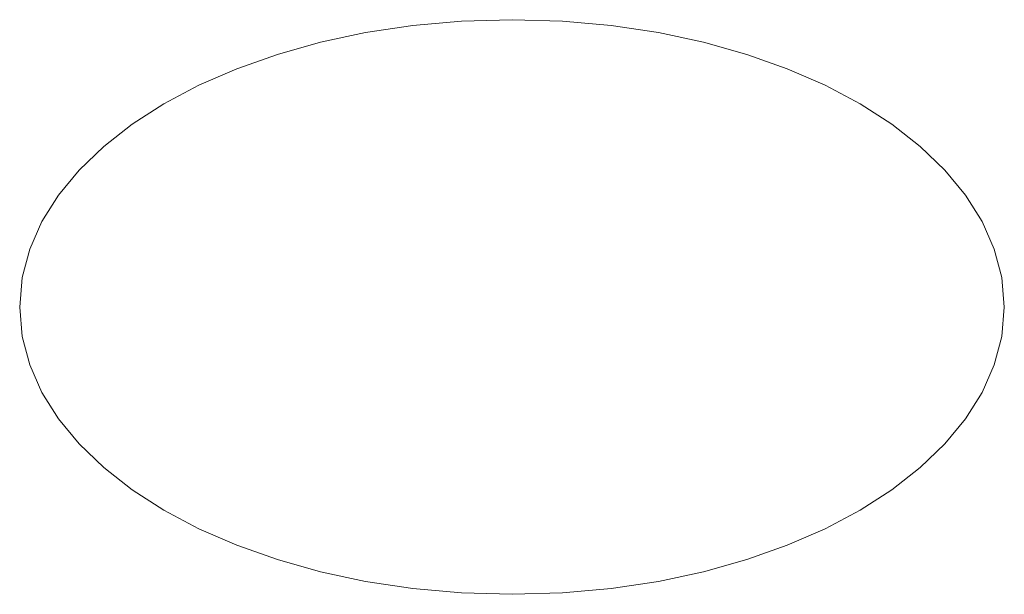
# Model space of a CAD drawing. Header units: millimetres. Extents: x -3260 to 608, y -1134 to 899.
# Tile 1 of 256: x -3260 to -3248, y -1059 to -1052. Entities that reach past the tile are written whole.
import ezdxf

# ---------------------------------------------------------------- set-up
doc = ezdxf.new("R2010")
doc.units = ezdxf.units.MM
doc.header["$MEASUREMENT"] = 0
doc.layers.add('Layer 1', color=7, linetype='Continuous')

msp = doc.modelspace()

# ---------------------------------------------------------------- linework, layer by layer
at = {"layer": 'Layer 1', "color": 1, "lineweight": 0}
msp.add_open_spline([(-3247.9545, -1055.6463), (-3247.9545, -1055.6463), (-3247.9849, -1055.997), (-3247.9849, -1055.997), (-3247.9849, -1055.997), (-3247.9849, -1055.997), (-3248.0739, -1056.3376), (-3248.0739, -1056.3376), (-3248.0739, -1056.3376), (-3248.0739, -1056.3376), (-3248.2188, -1056.6663), (-3248.2188, -1056.6663), (-3248.2188, -1056.6663), (-3248.2188, -1056.6663), (-3248.4165, -1056.9815), (-3248.4165, -1056.9815), (-3248.4165, -1056.9815), (-3248.4165, -1056.9815), (-3248.6641, -1057.2813), (-3248.6641, -1057.2813), (-3248.6641, -1057.2813), (-3248.6641, -1057.2813), (-3248.9586, -1057.5641), (-3248.9586, -1057.5641), (-3248.9586, -1057.5641), (-3248.9586, -1057.5641), (-3249.2971, -1057.8282), (-3249.2971, -1057.8282), (-3249.2971, -1057.8282), (-3249.2971, -1057.8282), (-3249.6765, -1058.0717), (-3249.6765, -1058.0717), (-3249.6765, -1058.0717), (-3249.6765, -1058.0717), (-3250.0941, -1058.2932), (-3250.0941, -1058.2932), (-3250.0941, -1058.2932), (-3250.0941, -1058.2932), (-3250.5467, -1058.4906), (-3250.5467, -1058.4906), (-3250.5467, -1058.4906), (-3250.5467, -1058.4906), (-3251.0314, -1058.6624), (-3251.0314, -1058.6624), (-3251.0314, -1058.6624), (-3251.0314, -1058.6624), (-3251.5454, -1058.8069), (-3251.5454, -1058.8069), (-3251.5454, -1058.8069), (-3251.5454, -1058.8069), (-3252.0856, -1058.9222), (-3252.0856, -1058.9222), (-3252.0856, -1058.9222), (-3252.0856, -1058.9222), (-3252.649, -1059.0067), (-3252.649, -1059.0067), (-3252.649, -1059.0067), (-3252.649, -1059.0067), (-3253.2328, -1059.0587), (-3253.2328, -1059.0587), (-3253.2328, -1059.0587), (-3253.2328, -1059.0587), (-3253.8339, -1059.0764), (-3253.8339, -1059.0764), (-3253.8339, -1059.0764), (-3253.8339, -1059.0764), (-3254.4351, -1059.0587), (-3254.4351, -1059.0587), (-3254.4351, -1059.0587), (-3254.4351, -1059.0587), (-3255.0189, -1059.0067), (-3255.0189, -1059.0067), (-3255.0189, -1059.0067), (-3255.0189, -1059.0067), (-3255.5823, -1058.9222), (-3255.5823, -1058.9222), (-3255.5823, -1058.9222), (-3255.5823, -1058.9222), (-3256.1224, -1058.8069), (-3256.1224, -1058.8069), (-3256.1224, -1058.8069), (-3256.1224, -1058.8069), (-3256.6364, -1058.6624), (-3256.6364, -1058.6624), (-3256.6364, -1058.6624), (-3256.6364, -1058.6624), (-3257.1212, -1058.4906), (-3257.1212, -1058.4906), (-3257.1212, -1058.4906), (-3257.1212, -1058.4906), (-3257.5738, -1058.2932), (-3257.5738, -1058.2932), (-3257.5738, -1058.2932), (-3257.5738, -1058.2932), (-3257.9913, -1058.0717), (-3257.9913, -1058.0717), (-3257.9913, -1058.0717), (-3257.9913, -1058.0717), (-3258.3708, -1057.8282), (-3258.3708, -1057.8282), (-3258.3708, -1057.8282), (-3258.3708, -1057.8282), (-3258.7092, -1057.5641), (-3258.7092, -1057.5641), (-3258.7092, -1057.5641), (-3258.7092, -1057.5641), (-3259.0037, -1057.2813), (-3259.0037, -1057.2813), (-3259.0037, -1057.2813), (-3259.0037, -1057.2813), (-3259.2513, -1056.9815), (-3259.2513, -1056.9815), (-3259.2513, -1056.9815), (-3259.2513, -1056.9815), (-3259.449, -1056.6663), (-3259.449, -1056.6663), (-3259.449, -1056.6663), (-3259.449, -1056.6663), (-3259.5939, -1056.3376), (-3259.5939, -1056.3376), (-3259.5939, -1056.3376), (-3259.5939, -1056.3376), (-3259.683, -1055.997), (-3259.683, -1055.997), (-3259.683, -1055.997), (-3259.683, -1055.997), (-3259.7134, -1055.6463), (-3259.7134, -1055.6463), (-3259.7134, -1055.6463), (-3259.7134, -1055.6463), (-3259.683, -1055.2956), (-3259.683, -1055.2956), (-3259.683, -1055.2956), (-3259.683, -1055.2956), (-3259.5939, -1054.955), (-3259.5939, -1054.955), (-3259.5939, -1054.955), (-3259.5939, -1054.955), (-3259.449, -1054.6263), (-3259.449, -1054.6263), (-3259.449, -1054.6263), (-3259.449, -1054.6263), (-3259.2513, -1054.3112), (-3259.2513, -1054.3112), (-3259.2513, -1054.3112), (-3259.2513, -1054.3112), (-3259.0037, -1054.0113), (-3259.0037, -1054.0113), (-3259.0037, -1054.0113), (-3259.0037, -1054.0113), (-3258.7092, -1053.7285), (-3258.7092, -1053.7285), (-3258.7092, -1053.7285), (-3258.7092, -1053.7285), (-3258.3708, -1053.4645), (-3258.3708, -1053.4645), (-3258.3708, -1053.4645), (-3258.3708, -1053.4645), (-3257.9913, -1053.2209), (-3257.9913, -1053.2209), (-3257.9913, -1053.2209), (-3257.9913, -1053.2209), (-3257.5738, -1052.9995), (-3257.5738, -1052.9995), (-3257.5738, -1052.9995), (-3257.5738, -1052.9995), (-3257.1212, -1052.802), (-3257.1212, -1052.802), (-3257.1212, -1052.802), (-3257.1212, -1052.802), (-3256.6364, -1052.6302), (-3256.6364, -1052.6302), (-3256.6364, -1052.6302), (-3256.6364, -1052.6302), (-3256.1224, -1052.4858), (-3256.1224, -1052.4858), (-3256.1224, -1052.4858), (-3256.1224, -1052.4858), (-3255.5823, -1052.3705), (-3255.5823, -1052.3705), (-3255.5823, -1052.3705), (-3255.5823, -1052.3705), (-3255.0189, -1052.2859), (-3255.0189, -1052.2859), (-3255.0189, -1052.2859), (-3255.0189, -1052.2859), (-3254.4351, -1052.234), (-3254.4351, -1052.234), (-3254.4351, -1052.234), (-3254.4351, -1052.234), (-3253.8339, -1052.2162), (-3253.8339, -1052.2162), (-3253.8339, -1052.2162), (-3253.8339, -1052.2162), (-3253.2328, -1052.234), (-3253.2328, -1052.234), (-3253.2328, -1052.234), (-3253.2328, -1052.234), (-3252.649, -1052.2859), (-3252.649, -1052.2859), (-3252.649, -1052.2859), (-3252.649, -1052.2859), (-3252.0856, -1052.3705), (-3252.0856, -1052.3705), (-3252.0856, -1052.3705), (-3252.0856, -1052.3705), (-3251.5454, -1052.4858), (-3251.5454, -1052.4858), (-3251.5454, -1052.4858), (-3251.5454, -1052.4858), (-3251.0314, -1052.6302), (-3251.0314, -1052.6302), (-3251.0314, -1052.6302), (-3251.0314, -1052.6302), (-3250.5467, -1052.802), (-3250.5467, -1052.802), (-3250.5467, -1052.802), (-3250.5467, -1052.802), (-3250.0941, -1052.9995), (-3250.0941, -1052.9995), (-3250.0941, -1052.9995), (-3250.0941, -1052.9995), (-3249.6765, -1053.2209), (-3249.6765, -1053.2209), (-3249.6765, -1053.2209), (-3249.6765, -1053.2209), (-3249.2971, -1053.4645), (-3249.2971, -1053.4645), (-3249.2971, -1053.4645), (-3249.2971, -1053.4645), (-3248.9586, -1053.7285), (-3248.9586, -1053.7285), (-3248.9586, -1053.7285), (-3248.9586, -1053.7285), (-3248.6641, -1054.0113), (-3248.6641, -1054.0113), (-3248.6641, -1054.0113), (-3248.6641, -1054.0113), (-3248.4165, -1054.3112), (-3248.4165, -1054.3112), (-3248.4165, -1054.3112), (-3248.4165, -1054.3112), (-3248.2188, -1054.6263), (-3248.2188, -1054.6263), (-3248.2188, -1054.6263), (-3248.2188, -1054.6263), (-3248.0739, -1054.955), (-3248.0739, -1054.955), (-3248.0739, -1054.955), (-3248.0739, -1054.955), (-3247.9849, -1055.2956), (-3247.9849, -1055.2956), (-3247.9849, -1055.2956), (-3247.9849, -1055.2956), (-3247.9545, -1055.6463), (-3247.9545, -1055.6463)], degree=3, knots=[0, 0, 0, 0, 0.0153846, 0.0153846, 0.0153846, 0.0153846, 0.0307692, 0.0307692, 0.0307692, 0.0307692, 0.0461538, 0.0461538, 0.0461538, 0.0461538, 0.0615385, 0.0615385, 0.0615385, 0.0615385, 0.0769231, 0.0769231, 0.0769231, 0.0769231, 0.0923077, 0.0923077, 0.0923077, 0.0923077, 0.1076923, 0.1076923, 0.1076923, 0.1076923, 0.1230769, 0.1230769, 0.1230769, 0.1230769, 0.1384615, 0.1384615, 0.1384615, 0.1384615, 0.1538462, 0.1538462, 0.1538462, 0.1538462, 0.1692308, 0.1692308, 0.1692308, 0.1692308, 0.1846154, 0.1846154, 0.1846154, 0.1846154, 0.2, 0.2, 0.2, 0.2, 0.2153846, 0.2153846, 0.2153846, 0.2153846, 0.2307692, 0.2307692, 0.2307692, 0.2307692, 0.2461538, 0.2461538, 0.2461538, 0.2461538, 0.2615385, 0.2615385, 0.2615385, 0.2615385, 0.2769231, 0.2769231, 0.2769231, 0.2769231, 0.2923077, 0.2923077, 0.2923077, 0.2923077, 0.3076923, 0.3076923, 0.3076923, 0.3076923, 0.3230769, 0.3230769, 0.3230769, 0.3230769, 0.3384615, 0.3384615, 0.3384615, 0.3384615, 0.3538462, 0.3538462, 0.3538462, 0.3538462, 0.3692308, 0.3692308, 0.3692308, 0.3692308, 0.3846154, 0.3846154, 0.3846154, 0.3846154, 0.4, 0.4, 0.4, 0.4, 0.4153846, 0.4153846, 0.4153846, 0.4153846, 0.4307692, 0.4307692, 0.4307692, 0.4307692, 0.4461538, 0.4461538, 0.4461538, 0.4461538, 0.4615385, 0.4615385, 0.4615385, 0.4615385, 0.4769231, 0.4769231, 0.4769231, 0.4769231, 0.4923077, 0.4923077, 0.4923077, 0.4923077, 0.5076923, 0.5076923, 0.5076923, 0.5076923, 0.5230769, 0.5230769, 0.5230769, 0.5230769, 0.5384615, 0.5384615, 0.5384615, 0.5384615, 0.5538462, 0.5538462, 0.5538462, 0.5538462, 0.5692308, 0.5692308, 0.5692308, 0.5692308, 0.5846154, 0.5846154, 0.5846154, 0.5846154, 0.6, 0.6, 0.6, 0.6, 0.6153846, 0.6153846, 0.6153846, 0.6153846, 0.6307692, 0.6307692, 0.6307692, 0.6307692, 0.6461538, 0.6461538, 0.6461538, 0.6461538, 0.6615385, 0.6615385, 0.6615385, 0.6615385, 0.6769231, 0.6769231, 0.6769231, 0.6769231, 0.6923077, 0.6923077, 0.6923077, 0.6923077, 0.7076923, 0.7076923, 0.7076923, 0.7076923, 0.7230769, 0.7230769, 0.7230769, 0.7230769, 0.7384615, 0.7384615, 0.7384615, 0.7384615, 0.7538462, 0.7538462, 0.7538462, 0.7538462, 0.7692308, 0.7692308, 0.7692308, 0.7692308, 0.7846154, 0.7846154, 0.7846154, 0.7846154, 0.8, 0.8, 0.8, 0.8, 0.8153846, 0.8153846, 0.8153846, 0.8153846, 0.8307692, 0.8307692, 0.8307692, 0.8307692, 0.8461538, 0.8461538, 0.8461538, 0.8461538, 0.8615385, 0.8615385, 0.8615385, 0.8615385, 0.8769231, 0.8769231, 0.8769231, 0.8769231, 0.8923077, 0.8923077, 0.8923077, 0.8923077, 0.9076923, 0.9076923, 0.9076923, 0.9076923, 0.9230769, 0.9230769, 0.9230769, 0.9230769, 0.9384615, 0.9384615, 0.9384615, 0.9384615, 0.9538462, 0.9538462, 0.9538462, 0.9538462, 0.9692308, 0.9692308, 0.9692308, 0.9692308, 1, 1, 1, 1], dxfattribs=at)

doc.saveas('drawing.dxf')
